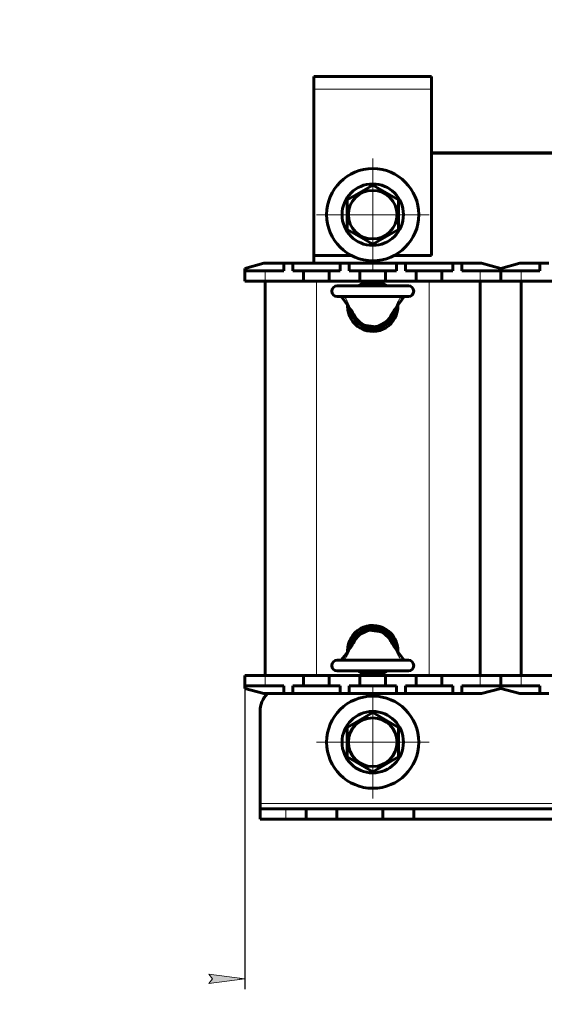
# Model space of a CAD drawing. Header units: millimetres. Extents: x 0 to 420, y 0 to 594.
# Tile 1 of 5: x 0 to 102, y 106 to 298. Entities that reach past the tile are written whole.
import ezdxf

# ---------------------------------------------------------------- set-up
doc = ezdxf.new("R2010")
doc.units = ezdxf.units.MM
for name, pattern in [('K5LT_AXLED', [19.5, 15, -1.5, 1.5, -1.5]), ('K5LT_BASIC', [0]), ('K5LT_THIN', [0])]:
    doc.linetypes.add(name, pattern=pattern)
doc.layers.add('Системный слой', color=7, linetype='Continuous')
doc.styles.add('KDIMTEXTSTYLE', font='GOST_AU.SHX', dxfattribs={"width": 0.96, "oblique": 15, "height": 5})
doc.dimstyles.new('KDIMSTYLE (1.00)', dxfattribs={"dimtxt": 5, "dimasz": 1, "dimexe": 2, "dimexo": 0, "dimgap": 1, "dimtad": 1, "dimtxsty": 'KDIMTEXTSTYLE', "dimsah": 1, "dimcen": 0, "dimdle": 1, "dimadec": 0, "dimazin": 0, "dimtfac": 0.667, "dimtmove": 0, "dimatfit": 3, "dimfxl": 1, "dimtvp": 1, "dimtolj": 1, "dimtzin": 0, "dimarcsym": 0})

# ---------------------------------------------------------------- blocks, each defined once
blk = doc.blocks.new('U4')
at = {"layer": 'Системный слой', "color": 150, "linetype": 'K5LT_BASIC', "lineweight": 60, "true_color": 0x0080ff}
for p, q in [((57.93, 169.87), (60.43, 169.87)), ((66.43, 169.87), (71.43, 169.87)), ((77.43, 169.87), (79.93, 169.87))]:
    blk.add_line(p, q, dxfattribs=at)
blk = doc.blocks.new('U5')
at = {"layer": 'Системный слой', "color": 150, "linetype": 'K5LT_BASIC', "lineweight": 60, "true_color": 0x0080ff}
for p, q in [((57.93, 246.87), (60.43, 246.87)), ((66.43, 246.87), (71.43, 246.87)), ((77.43, 246.87), (79.93, 246.87))]:
    blk.add_line(p, q, dxfattribs=at)
blk = doc.blocks.new('U6')
at = {"layer": 'Системный слой', "color": 150, "linetype": 'K5LT_BASIC', "lineweight": 60, "true_color": 0x0080ff}
for p, q in [((57.43, 251.87), (64.81, 251.87)), ((73.06, 251.87), (80.43, 251.87))]:
    blk.add_line(p, q, dxfattribs=at)
blk = doc.blocks.new('U14')
at = {"layer": 'Системный слой', "color": 150, "linetype": 'K5LT_BASIC', "lineweight": 60, "true_color": 0x0080ff}
for p, q in [((62.78, 243.87), (63.4, 243.06)), ((63.4, 243.06), (64.02, 242.2)), ((64.02, 242.2), (64.66, 241.31))]:
    blk.add_line(p, q, dxfattribs=at)
blk = doc.blocks.new('U15')
at = {"layer": 'Системный слой', "color": 150, "linetype": 'K5LT_BASIC', "lineweight": 60, "true_color": 0x0080ff}
for p, q in [((74.46, 243.06), (73.84, 242.2)), ((75.09, 243.87), (74.46, 243.06)), ((73.84, 242.2), (73.21, 241.31))]:
    blk.add_line(p, q, dxfattribs=at)
blk = doc.blocks.new('U16')
at = {"layer": 'Системный слой', "color": 7, "linetype": 'K5LT_THIN', "lineweight": 18}
for p, q in [((67.15, 238.51), (65.42, 240.05)), ((69.61, 238.17), (67.15, 238.51)), ((71.87, 239.31), (69.61, 238.17)), ((72.44, 240.05), (71.87, 239.31))]:
    blk.add_line(p, q, dxfattribs=at)
for centre, start, end in [((68.05, 241.51), 207.521, 209.0666), ((69.82, 241.51), 330.9338, 332.4786)]:
    blk.add_arc(centre, 3, start, end, dxfattribs=at)
blk = doc.blocks.new('U25')
at = {"layer": 'Системный слой', "color": 150, "linetype": 'K5LT_BASIC', "lineweight": 60, "true_color": 0x0080ff}
for start, end in [(54.7187, 125.2813), (180, 2.4479), (177.5521, 180)]:
    blk.add_arc((68.93, 241.97), 4.9, start, end, dxfattribs=at)
blk = doc.blocks.new('U26')
at = {"layer": 'Системный слой', "color": 150, "linetype": 'K5LT_BASIC', "lineweight": 60, "true_color": 0x0080ff}
for start, end in [(357.5521, 180), (180, 182.4479), (234.7187, 305.2813)]:
    blk.add_arc((68.93, 174.77), 4.9, start, end, dxfattribs=at)
blk = doc.blocks.new('U27')
at = {"layer": 'Системный слой', "color": 150, "linetype": 'K5LT_BASIC', "lineweight": 60, "true_color": 0x0080ff}
for start, end in [(7.0448, 172.9551), (245.38, 294.62)]:
    blk.add_arc((68.93, 174.77), 4.4, start, end, dxfattribs=at)
blk = doc.blocks.new('U28')
at = {"layer": 'Системный слой', "color": 150, "linetype": 'K5LT_BASIC', "lineweight": 60, "true_color": 0x0080ff}
for start, end in [(65.38, 114.62), (187.0448, 352.9551)]:
    blk.add_arc((68.93, 241.97), 4.4, start, end, dxfattribs=at)
blk = doc.blocks.new('U35')
at = {"layer": 'Системный слой', "color": 150, "linetype": 'K5LT_BASIC', "lineweight": 60, "true_color": 0x0080ff}
for p, q in [((73.84, 174.54), (73.21, 175.44)), ((74.46, 173.69), (73.84, 174.54)), ((75.09, 172.87), (74.46, 173.69))]:
    blk.add_line(p, q, dxfattribs=at)
blk = doc.blocks.new('U36')
at = {"layer": 'Системный слой', "color": 150, "linetype": 'K5LT_BASIC', "lineweight": 60, "true_color": 0x0080ff}
for p, q in [((64.02, 174.54), (64.66, 175.44)), ((62.78, 172.87), (63.4, 173.69)), ((63.4, 173.69), (64.02, 174.54))]:
    blk.add_line(p, q, dxfattribs=at)
blk = doc.blocks.new('U37')
at = {"layer": 'Системный слой', "color": 7, "linetype": 'K5LT_THIN', "lineweight": 18}
for p, q in [((65.42, 176.69), (65.99, 177.43)), ((65.99, 177.43), (68.25, 178.57)), ((68.25, 178.57), (70.72, 178.23)), ((70.72, 178.23), (72.44, 176.69))]:
    blk.add_line(p, q, dxfattribs=at)
for centre, start, end in [((68.05, 175.23), 150.9338, 152.4786), ((69.82, 175.23), 27.521, 29.0666)]:
    blk.add_arc(centre, 3, start, end, dxfattribs=at)
blk = doc.blocks.new('KDIMARROW_01')
at = {"layer": 'Системный слой'}
blk.add_hatch(color=0, dxfattribs=at).paths.add_polyline_path([(-7, -0.92), (0, 0), (-7, 0.92), (-6.3, 0)])
at = {"layer": 'Системный слой', "color": 0, "linetype": 'K5LT_THIN', "lineweight": 18}
for p, q in [((-6.3, 0), (-7, 0.92)), ((-7, 0.92), (0, 0)), ((0, 0), (-7, -0.92)), ((-7, -0.92), (-6.3, 0)), ((0, 0), (-1, 0))]:
    blk.add_line(p, q, dxfattribs=at)
blk = doc.blocks.new('U38')
at = {"layer": 'Системный слой', "color": 30, "linetype": 'K5LT_AXLED', "lineweight": 18, "true_color": 0xff8000}
for q in [(68.93, 167.87), (57.93, 156.87), (79.93, 156.87), (68.93, 145.87)]:
    blk.add_line((68.93, 156.87), q, dxfattribs=at)
blk = doc.blocks.new('U39')
at = {"layer": 'Системный слой', "color": 30, "linetype": 'K5LT_AXLED', "lineweight": 18, "true_color": 0xff8000}
for q in [(68.93, 270.87), (57.93, 259.87), (79.93, 259.87), (68.93, 248.87)]:
    blk.add_line((68.93, 259.87), q, dxfattribs=at)

msp = doc.modelspace()

# ---------------------------------------------------------------- linework, layer by layer
at = {"layer": 'Системный слой', "color": 150, "linetype": 'K5LT_BASIC', "lineweight": 60, "true_color": 0x0080ff}
for p, q in [((57.434, 286.872), (57.434, 284.372)), ((57.434, 286.872), (80.434, 286.872)), ((80.434, 284.372), (80.434, 286.872)), ((57.434, 284.372), (57.434, 251.872)), ((80.434, 251.872), (80.434, 284.372)), ((80.434, 271.972), (157.434, 271.972)), ((157.434, 271.872), (80.434, 271.872)), ((63.934, 262.759), (68.934, 265.646)), ((68.934, 265.646), (73.934, 262.759)), ((63.934, 256.985), (63.934, 262.759)), ((73.934, 262.759), (73.934, 256.985)), ((68.934, 254.099), (63.934, 256.985)), ((73.934, 256.985), (68.934, 254.099)), ((57.434, 251.872), (57.434, 250.372)), ((47.666, 250.372), (43.934, 249.372)), ((47.666, 250.372), (51.559, 250.372)), ((51.559, 250.372), (53.309, 250.372)), ((51.559, 248.872), (51.559, 250.372)), ((53.309, 248.872), (53.309, 250.372)), ((53.309, 250.372), (62.559, 250.372)), ((62.559, 248.872), (62.559, 250.372)), ((62.559, 250.372), (64.309, 250.372)), ((64.309, 250.372), (73.559, 250.372)), ((64.309, 248.872), (64.309, 250.372)), ((73.559, 248.872), (73.559, 250.372)), ((73.559, 250.372), (75.309, 250.372)), ((75.309, 250.372), (84.559, 250.372)), ((75.309, 248.872), (75.309, 250.372)), ((84.559, 250.372), (86.309, 250.372)), ((84.559, 248.872), (84.559, 250.372)), ((86.309, 250.372), (90.202, 250.372)), ((86.309, 248.872), (86.309, 250.372)), ((93.934, 249.372), (90.202, 250.372)), ((97.666, 250.372), (93.934, 249.372)), ((97.666, 250.372), (101.559, 250.372)), ((101.559, 250.372), (103.309, 250.372)), ((101.559, 248.872), (101.559, 250.372)), ((43.934, 248.872), (43.934, 249.372)), ((43.934, 248.872), (47.934, 248.872)), ((43.934, 246.872), (43.934, 248.872)), ((47.934, 248.872), (51.559, 248.872)), ((53.309, 248.872), (55.434, 248.872)), ((55.434, 248.872), (55.434, 246.872)), ((57.934, 248.872), (55.434, 248.872)), ((60.434, 248.872), (57.934, 248.872)), ((60.434, 246.872), (60.434, 248.872)), ((60.434, 248.872), (62.559, 248.872)), ((64.309, 248.872), (66.434, 248.872)), ((68.934, 248.872), (66.434, 248.872)), ((66.434, 248.872), (66.434, 246.872)), ((71.434, 248.872), (68.934, 248.872)), ((71.434, 246.872), (71.434, 248.872)), ((71.434, 248.872), (73.559, 248.872)), ((75.309, 248.872), (77.434, 248.872)), ((77.434, 248.872), (77.434, 246.872)), ((79.934, 248.872), (77.434, 248.872)), ((82.434, 248.872), (79.934, 248.872)), ((82.434, 246.872), (82.434, 248.872)), ((82.434, 248.872), (84.559, 248.872)), ((86.309, 248.872), (89.934, 248.872)), ((89.934, 248.872), (93.934, 248.872)), ((93.934, 248.872), (93.934, 249.372)), ((93.934, 248.872), (93.934, 249.372)), ((93.934, 248.872), (97.934, 248.872)), ((93.934, 246.872), (93.934, 248.872)), ((93.934, 246.872), (93.934, 248.872)), ((97.934, 248.872), (101.559, 248.872)), ((43.934, 246.872), (47.934, 246.872)), ((47.934, 169.872), (47.934, 246.872)), ((47.934, 246.872), (55.434, 246.872)), ((55.434, 246.872), (57.934, 246.872)), ((60.434, 246.872), (66.434, 246.872)), ((71.434, 246.872), (77.434, 246.872)), ((79.934, 246.872), (82.434, 246.872)), ((82.434, 246.872), (89.934, 246.872)), ((89.934, 246.872), (93.934, 246.872)), ((89.934, 169.872), (89.934, 246.872)), ((93.934, 246.872), (97.934, 246.872)), ((97.934, 169.872), (97.934, 246.872)), ((97.934, 246.872), (105.434, 246.872)), ((75.884, 245.972), (61.984, 245.972)), ((75.884, 243.872), (61.984, 243.872)), ((61.984, 172.872), (75.884, 172.872)), ((47.934, 169.872), (43.934, 169.872)), ((43.934, 169.872), (43.934, 167.872)), ((55.434, 169.872), (47.934, 169.872)), ((55.434, 169.872), (55.434, 167.872)), ((55.434, 169.872), (57.934, 169.872)), ((60.434, 167.872), (60.434, 169.872)), ((66.434, 169.872), (60.434, 169.872)), ((61.984, 170.772), (75.884, 170.772)), ((66.434, 169.872), (66.434, 167.872)), ((71.434, 167.872), (71.434, 169.872)), ((77.434, 169.872), (71.434, 169.872)), ((77.434, 169.872), (77.434, 167.872)), ((79.934, 169.872), (82.434, 169.872)), ((82.434, 167.872), (82.434, 169.872)), ((89.934, 169.872), (82.434, 169.872)), ((93.934, 169.872), (89.934, 169.872)), ((97.934, 169.872), (93.934, 169.872)), ((93.934, 169.872), (93.934, 167.872)), ((93.934, 169.872), (93.934, 167.872)), ((105.434, 169.872), (97.934, 169.872)), ((47.934, 167.872), (43.934, 167.872)), ((43.934, 167.872), (43.934, 167.372)), ((43.934, 167.372), (47.666, 166.372)), ((51.559, 167.872), (47.934, 167.872)), ((51.559, 167.872), (51.559, 166.372)), ((53.309, 167.872), (53.309, 166.372)), ((55.434, 167.872), (53.309, 167.872)), ((55.434, 167.872), (57.934, 167.872)), ((57.934, 167.872), (60.434, 167.872)), ((62.559, 167.872), (60.434, 167.872)), ((62.559, 167.872), (62.559, 166.372)), ((64.309, 167.872), (64.309, 166.372)), ((66.434, 167.872), (64.309, 167.872)), ((66.434, 167.872), (68.934, 167.872)), ((68.934, 167.872), (71.434, 167.872)), ((73.559, 167.872), (71.434, 167.872)), ((73.559, 167.872), (73.559, 166.372)), ((75.309, 167.872), (75.309, 166.372)), ((77.434, 167.872), (75.309, 167.872)), ((77.434, 167.872), (79.934, 167.872)), ((79.934, 167.872), (82.434, 167.872)), ((84.559, 167.872), (82.434, 167.872)), ((84.559, 167.872), (84.559, 166.372)), ((86.309, 167.872), (86.309, 166.372)), ((89.934, 167.872), (86.309, 167.872)), ((93.934, 167.872), (89.934, 167.872)), ((90.202, 166.372), (93.934, 167.372)), ((93.934, 167.872), (93.934, 167.372)), ((97.934, 167.872), (93.934, 167.872)), ((93.934, 167.872), (93.934, 167.372)), ((93.934, 167.372), (97.666, 166.372)), ((101.559, 167.872), (97.934, 167.872)), ((101.559, 167.872), (101.559, 166.372)), ((51.559, 166.372), (47.666, 166.372)), ((53.309, 166.372), (51.559, 166.372)), ((62.559, 166.372), (53.309, 166.372)), ((64.309, 166.372), (62.559, 166.372)), ((73.559, 166.372), (64.309, 166.372)), ((75.309, 166.372), (73.559, 166.372)), ((84.559, 166.372), (75.309, 166.372)), ((86.309, 166.372), (84.559, 166.372)), ((90.202, 166.372), (86.309, 166.372)), ((101.559, 166.372), (97.666, 166.372)), ((103.309, 166.372), (101.559, 166.372)), ((46.934, 162.872), (46.934, 144.872)), ((63.934, 159.759), (68.934, 162.646)), ((68.934, 162.646), (73.934, 159.759)), ((63.934, 153.985), (63.934, 159.759)), ((73.934, 159.759), (73.934, 153.985)), ((68.934, 151.099), (63.934, 153.985)), ((73.934, 153.985), (68.934, 151.099)), ((46.934, 144.872), (46.934, 143.872)), ((46.934, 143.872), (51.934, 143.872)), ((46.934, 141.872), (46.934, 143.872)), ((51.934, 143.872), (55.934, 143.872)), ((55.934, 143.872), (61.934, 143.872)), ((55.934, 141.872), (55.934, 143.872)), ((61.934, 143.872), (70.934, 143.872)), ((61.934, 141.872), (61.934, 143.872)), ((70.934, 141.872), (70.934, 143.872)), ((70.934, 143.872), (76.934, 143.872)), ((76.934, 143.872), (160.934, 143.872)), ((76.934, 141.872), (76.934, 143.872)), ((46.934, 141.872), (51.934, 141.872)), ((51.934, 141.872), (55.934, 141.872)), ((55.934, 141.872), (61.934, 141.872)), ((61.934, 141.872), (70.934, 141.872)), ((70.934, 141.872), (76.934, 141.872)), ((76.934, 141.872), (160.934, 141.872))]:
    msp.add_line(p, q, dxfattribs=at)
at = {"layer": 'Системный слой', "color": 7, "linetype": 'K5LT_THIN', "lineweight": 18}
for p, q in [((80.434, 284.372), (57.434, 284.372)), ((47.934, 246.872), (47.934, 248.872)), ((89.934, 246.872), (89.934, 248.872)), ((97.934, 246.872), (97.934, 248.872)), ((57.934, 169.872), (57.934, 246.872)), ((79.934, 169.872), (79.934, 246.872)), ((47.934, 169.872), (47.934, 167.872)), ((89.934, 169.872), (89.934, 167.872)), ((97.934, 169.872), (97.934, 167.872)), ((190.934, 144.872), (46.934, 144.872)), ((51.934, 141.872), (51.934, 143.872))]:
    msp.add_line(p, q, dxfattribs=at)
at = {"layer": 'Системный слой', "color": 150, "linetype": 'K5LT_BASIC', "lineweight": 60, "true_color": 0x0080ff}
for centre, radius in [((68.934, 259.872), 9), ((68.934, 259.872), 6), ((68.934, 259.872), 4.75), ((68.934, 156.872), 9), ((68.934, 156.872), 6), ((68.934, 156.872), 4.75)]:
    msp.add_circle(centre, radius, dxfattribs=at)
for centre, radius, start, end in [((61.984, 244.922), 1.05, 90, 270), ((75.884, 244.922), 1.05, 270, 90), ((68.05, 241.512), 3.003, 207.52103, 209.06656), ((68.934, 241.972), 4, 207.52081, 332.47918), ((69.816, 241.512), 3.005, 330.93377, 332.47862), ((68.934, 174.772), 4, 27.52081, 152.47918), ((68.051, 175.232), 3.005, 150.93377, 152.47862), ((69.818, 175.233), 3.003, 27.52103, 29.06656), ((61.984, 171.822), 1.05, 90, 270), ((75.884, 171.822), 1.05, 270, 90), ((51.934, 162.872), 5, 135.573, 180)]:
    msp.add_arc(centre, radius, start, end, dxfattribs=at)
for points, knots in [([(63.456, 243.797), (63.444, 243.817), (63.422, 243.847), (63.393, 243.868), (63.377, 243.872), (63.371, 243.872)], [0, 0, 0, 0, 2.4967269, 4.4966787, 6, 6, 6, 6]), ([(74.411, 243.797), (74.423, 243.817), (74.446, 243.847), (74.474, 243.868), (74.49, 243.872), (74.496, 243.872)], [0, 0, 0, 0, 2.4967265, 4.4966783, 6, 6, 6, 6]), ([(65.386, 240.124), (65.307, 240.275), (65.225, 240.424), (65.053, 240.719), (64.963, 240.864), (64.86, 241.018), (64.853, 241.029), (64.827, 241.068), (64.808, 241.095), (64.773, 241.147), (64.755, 241.171), (64.722, 241.218), (64.706, 241.24), (64.68, 241.277), (64.669, 241.292), (64.658, 241.306)], [0, 0, 0, 0, 3.6, 3.6, 7.2, 7.2, 7.4863589, 7.4863589, 8.1780284, 8.1780284, 8.8068189, 8.8068189, 9.3784465, 9.3784465, 9.7592588, 9.7592588, 9.7592588, 9.7592588]), ([(72.481, 240.124), (72.516, 240.191), (72.552, 240.259), (72.653, 240.442), (72.719, 240.558), (72.876, 240.819), (72.969, 240.963), (73.081, 241.127), (73.097, 241.15), (73.135, 241.204), (73.157, 241.235), (73.189, 241.279), (73.199, 241.293), (73.209, 241.306)], [0, 0, 0, 0, 1.6102903, 1.6102903, 4.4282984, 4.4282984, 8.0282984, 8.0282984, 8.6097173, 8.6097173, 9.406986, 9.406986, 9.7593349, 9.7593349, 9.7593349, 9.7593349]), ([(65.386, 176.62), (65.351, 176.553), (65.315, 176.486), (65.214, 176.302), (65.148, 176.186), (64.991, 175.925), (64.899, 175.781), (64.786, 175.617), (64.77, 175.594), (64.732, 175.541), (64.71, 175.51), (64.678, 175.465), (64.668, 175.452), (64.658, 175.438)], [0, 0, 0, 0, 1.6102903, 1.6102903, 4.4282984, 4.4282984, 8.0282984, 8.0282984, 8.6097173, 8.6097173, 9.406986, 9.406986, 9.7593349, 9.7593349, 9.7593349, 9.7593349]), ([(72.481, 176.62), (72.56, 176.469), (72.642, 176.32), (72.814, 176.026), (72.905, 175.88), (73.007, 175.727), (73.015, 175.715), (73.04, 175.677), (73.059, 175.649), (73.095, 175.598), (73.112, 175.573), (73.145, 175.526), (73.161, 175.504), (73.187, 175.467), (73.198, 175.453), (73.209, 175.438)], [0, 0, 0, 0, 3.6, 3.6, 7.2, 7.2, 7.4863589, 7.4863589, 8.1780284, 8.1780284, 8.8068189, 8.8068189, 9.3784465, 9.3784465, 9.7592588, 9.7592588, 9.7592588, 9.7592588]), ([(63.456, 172.947), (63.444, 172.927), (63.422, 172.897), (63.393, 172.876), (63.377, 172.872), (63.371, 172.872)], [0, 0, 0, 0, 2.4967265, 4.4966783, 6, 6, 6, 6]), ([(74.411, 172.947), (74.423, 172.927), (74.446, 172.897), (74.474, 172.876), (74.49, 172.872), (74.496, 172.872)], [0, 0, 0, 0, 2.4967269, 4.4966787, 6, 6, 6, 6])]:
    msp.add_open_spline(points, degree=3, knots=knots, dxfattribs=at)
at = {"layer": 'Системный слой', "color": 7, "linetype": 'K5LT_THIN', "lineweight": 18}
for points, knots in [([(63.456, 243.797), (63.546, 243.65), (63.711, 243.373), (63.917, 242.993), (64.067, 242.702), (64.164, 242.502), (64.226, 242.368), (64.271, 242.269), (64.308, 242.187), (64.339, 242.114), (64.369, 242.044), (64.397, 241.976), (64.425, 241.908), (64.45, 241.846), (64.473, 241.787), (64.494, 241.732), (64.515, 241.677), (64.533, 241.629), (64.548, 241.585), (64.563, 241.544), (64.577, 241.504), (64.59, 241.467), (64.606, 241.421), (64.623, 241.377), (64.638, 241.34), (64.649, 241.32), (64.656, 241.31), (64.658, 241.306)], [0, 0, 0, 0, 4.6245081, 8.6500092, 11.6814488, 13.5780064, 14.8287163, 15.828633, 16.6561683, 17.4212949, 18.1167836, 18.885156, 19.6268035, 20.3408161, 20.9470814, 21.6005802, 22.2463034, 22.8474749, 23.3487218, 23.8710496, 24.3924837, 24.9179131, 25.3894807, 26.451759, 27.1143308, 27.6559944, 28, 28, 28, 28]), ([(74.411, 243.797), (73.972, 243.787), (73.146, 243.769), (71.956, 243.749), (69.97, 243.726), (67.99, 243.725), (66.027, 243.748), (64.799, 243.768), (63.955, 243.786), (63.456, 243.797)], [0, 0, 0, 0, 1.2013402, 2.2627918, 3.2597433, 6.6388614, 7.6867363, 8.635352, 10, 10, 10, 10]), ([(74.411, 243.797), (74.353, 243.702), (74.247, 243.524), (74.103, 243.275), (73.992, 243.069), (73.902, 242.9), (73.832, 242.763), (73.773, 242.644), (73.723, 242.542), (73.68, 242.451), (73.641, 242.368), (73.603, 242.284), (73.565, 242.199), (73.527, 242.113), (73.494, 242.034), (73.465, 241.964), (73.438, 241.899), (73.414, 241.838), (73.392, 241.782), (73.373, 241.732), (73.356, 241.686), (73.341, 241.645), (73.326, 241.605), (73.312, 241.566), (73.298, 241.527), (73.281, 241.478), (73.265, 241.432), (73.25, 241.391), (73.239, 241.365), (73.23, 241.342), (73.22, 241.323), (73.213, 241.312), (73.209, 241.306)], [0, 0, 0, 0, 3.5188102, 6.5562711, 9.1123828, 10.9977414, 12.6936962, 14.0715148, 15.3206008, 16.3912557, 17.3980618, 18.341019, 19.4658512, 20.5415243, 21.5717845, 22.410625, 23.2390733, 24.0494486, 24.7867771, 25.4675018, 26.095557, 26.6672914, 27.2177647, 27.8148692, 28.3937362, 28.9670203, 30.133094, 30.7652213, 31.3425617, 31.8506812, 32.3962776, 33, 33, 33, 33]), ([(63.456, 172.947), (63.514, 173.042), (63.62, 173.22), (63.764, 173.469), (63.875, 173.675), (63.965, 173.844), (64.036, 173.981), (64.095, 174.1), (64.144, 174.202), (64.188, 174.293), (64.226, 174.376), (64.264, 174.46), (64.302, 174.545), (64.34, 174.632), (64.373, 174.71), (64.402, 174.781), (64.429, 174.845), (64.453, 174.906), (64.475, 174.962), (64.494, 175.012), (64.511, 175.058), (64.527, 175.099), (64.541, 175.139), (64.555, 175.178), (64.569, 175.217), (64.587, 175.266), (64.602, 175.312), (64.618, 175.353), (64.628, 175.38), (64.638, 175.402), (64.647, 175.421), (64.654, 175.433), (64.658, 175.438)], [0, 0, 0, 0, 3.5188102, 6.5562711, 9.1123828, 10.9977414, 12.6936962, 14.0715148, 15.3206008, 16.3912557, 17.3980618, 18.341019, 19.4658512, 20.5415243, 21.5717845, 22.410625, 23.2390733, 24.0494486, 24.7867771, 25.4675018, 26.095557, 26.6672914, 27.2177647, 27.8148692, 28.3937362, 28.9670203, 30.133094, 30.7652213, 31.3425617, 31.8506812, 32.3962776, 33, 33, 33, 33]), ([(74.411, 172.947), (74.321, 173.094), (74.157, 173.372), (73.95, 173.751), (73.8, 174.042), (73.704, 174.242), (73.641, 174.376), (73.596, 174.475), (73.559, 174.558), (73.528, 174.63), (73.498, 174.7), (73.47, 174.768), (73.442, 174.836), (73.417, 174.899), (73.394, 174.957), (73.373, 175.013), (73.353, 175.067), (73.335, 175.115), (73.319, 175.159), (73.304, 175.2), (73.29, 175.24), (73.277, 175.277), (73.261, 175.323), (73.244, 175.367), (73.229, 175.404), (73.218, 175.424), (73.212, 175.434), (73.209, 175.438)], [0, 0, 0, 0, 4.6245081, 8.6500092, 11.6814488, 13.5780064, 14.8287163, 15.828633, 16.6561683, 17.4212949, 18.1167836, 18.885156, 19.6268035, 20.3408161, 20.9470814, 21.6005802, 22.2463034, 22.8474749, 23.3487218, 23.8710496, 24.3924837, 24.9179131, 25.3894807, 26.451759, 27.1143308, 27.6559944, 28, 28, 28, 28]), ([(63.456, 172.947), (63.895, 172.957), (64.721, 172.975), (65.912, 172.995), (67.897, 173.018), (69.878, 173.019), (71.84, 172.997), (73.068, 172.977), (73.913, 172.959), (74.411, 172.947)], [0, 0, 0, 0, 1.2013402, 2.2627918, 3.2597433, 6.6388614, 7.6867363, 8.635352, 10, 10, 10, 10])]:
    msp.add_open_spline(points, degree=3, knots=knots, dxfattribs=at)

# ---------------------------------------------------------------- block references
at = {"layer": 'Системный слой'}
for name in ['U39', 'U6', 'U5', 'U25', 'U28', 'U14', 'U15', 'U16', 'U26', 'U27', 'U37', 'U36', 'U35', 'U4', 'U38']:
    msp.add_blockref(name, (0, 0), dxfattribs=at)

# ---------------------------------------------------------------- dimensions: what is measured, and where the dimension line sits
at = {"layer": 'Системный слой', "color": 7}
msp.add_linear_dim(base=(43.934, 110.672), p1=(193.934, 168.872), p2=(43.934, 168.872), location=(118.934, 110.672), text='\\H10.0;\\W0.965;\\Q15;\\H10.0;\\W0.965;\\Q15;\\Q15;Ш', dimstyle='KDIMSTYLE (1.00)', override={"dimexo": 0, "dimblk1": 'KDIMARROW_01', "dimblk2": 'KDIMARROW_01', "dimse1": 0, "dimse2": 0, "dimclrt": 7, "dimtolj": 1}, dxfattribs=at).render()

doc.saveas('drawing.dxf')
